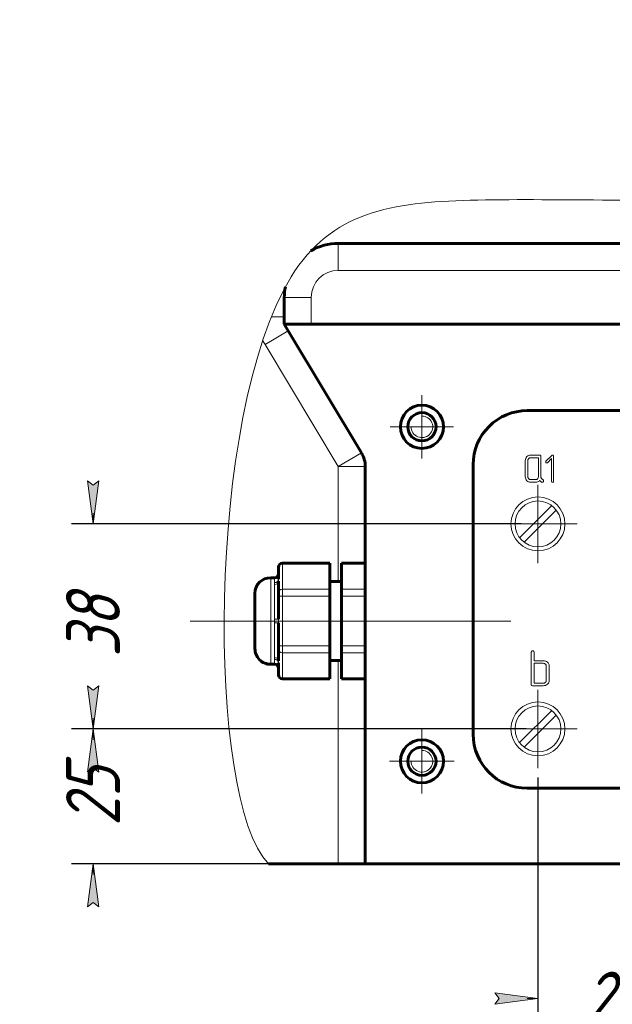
# Model space of a CAD drawing. Header units: millimetres. Extents: x 24 to 263, y -59 to 283.
# Tile 1 of 10: x 24 to 79, y -59 to 32. Entities that reach past the tile are written whole.
import ezdxf

# ---------------------------------------------------------------- set-up
doc = ezdxf.new("R2010")
doc.units = ezdxf.units.MM
for name, pattern in [('K5LT_AXLED', [19.5, 15, -1.5, 1.5, -1.5]), ('K5LT_BASIC', [0]), ('K5LT_THIN', [0]), ('K5LT_THIN_INCLUDED_TO_HATCHING', [0])]:
    doc.linetypes.add(name, pattern=pattern)
doc.layers.add('Системный слой', color=7, linetype='Continuous')
doc.styles.add('KDIMTEXTSTYLE', font='GOST_AU.SHX', dxfattribs={"width": 0.96, "oblique": 15, "height": 5})
doc.dimstyles.new('KDIMSTYLE (0.50)', dxfattribs={"dimtxt": 5, "dimasz": 1, "dimexe": 2, "dimexo": 0, "dimgap": 1, "dimtad": 1, "dimlfac": 2, "dimtxsty": 'KDIMTEXTSTYLE', "dimsah": 1, "dimcen": 0, "dimdle": 1, "dimadec": 0, "dimazin": 0, "dimtfac": 0.667, "dimtmove": 0, "dimatfit": 3, "dimfxl": 1, "dimtvp": 1, "dimtolj": 1, "dimtzin": 0, "dimarcsym": 0})

# ---------------------------------------------------------------- blocks, each defined once
blk = doc.blocks.new('U27')
at = {"layer": 'Системный слой', "color": 30, "linetype": 'K5LT_AXLED', "lineweight": 18, "true_color": 0xff8000}
for q in [(60.8906928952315, -33.62543760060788), (57.8906928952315, -36.62543760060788), (63.8906928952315, -36.62543760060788), (60.8906928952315, -39.62543760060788)]:
    blk.add_line((60.8906928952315, -36.62543760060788), q, dxfattribs=at)
blk = doc.blocks.new('U29')
at = {"layer": 'Системный слой', "color": 30, "linetype": 'K5LT_AXLED', "lineweight": 18, "true_color": 0xff8000}
for q in [(60.89068276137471, -2.689865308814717), (57.95511009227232, -5.625440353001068), (63.82625780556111, -5.625437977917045), (60.89068513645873, -8.561013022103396)]:
    blk.add_line((60.89068394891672, -5.625439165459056), q, dxfattribs=at)
blk = doc.blocks.new('KDIMARROW_01')
at = {"layer": 'Системный слой'}
blk.add_hatch(color=0, dxfattribs=at).paths.add_polyline_path([(0, 0), (-4, 0.5266100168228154), (-3.599999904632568, 4.408728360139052e-16), (-4, -0.5266100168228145)])
at = {"layer": 'Системный слой', "color": 0, "linetype": 'K5LT_THIN', "lineweight": 18}
for p, q in [((-3.599999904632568, 4.408728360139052e-16), (-4, 0.5266100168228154)), ((-4, 0.5266100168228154), (0, 0)), ((0, 0), (-4, -0.5266100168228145)), ((-4, -0.5266100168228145), (-3.599999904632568, 4.408728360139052e-16)), ((0, 0), (-1, 0))]:
    blk.add_line(p, q, dxfattribs=at)
blk = doc.blocks.new('U32')
at = {"layer": 'Системный слой', "color": 30, "linetype": 'K5LT_AXLED', "lineweight": 18, "true_color": 0xff8000}
for q in [(71.64069892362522, -11.68986699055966), (68.70512386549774, -14.62543967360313), (71.6406965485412, -17.56101473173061), (74.57627160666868, -14.62544204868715)]:
    blk.add_line((71.64069773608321, -14.62544086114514), q, dxfattribs=at)
blk = doc.blocks.new('U33')
at = {"layer": 'Системный слой', "color": 30, "linetype": 'K5LT_AXLED', "lineweight": 18, "true_color": 0xff8000}
for q in [(71.64069956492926, -30.6898669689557), (68.70512450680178, -33.62543965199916), (71.64069718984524, -36.56101471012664), (74.57627224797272, -33.62544202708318)]:
    blk.add_line((71.64069837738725, -33.62544083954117), q, dxfattribs=at)
blk = doc.blocks.new('U36')
at = {"layer": 'Системный слой', "color": 7, "linetype": 'K5LT_THIN', "lineweight": 18}
for p, q in [((71.64069773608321, -18.25044086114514), (71.64069773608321, -11.00044086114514)), ((72.91611821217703, -12.92575629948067), (69.94101317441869, -15.90086133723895)), ((70.3652772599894, -16.32512542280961), (73.34038229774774, -13.35002038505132)), ((75.26569773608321, -14.62544086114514), (68.01569773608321, -14.62544086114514))]:
    blk.add_line(p, q, dxfattribs=at)
blk.add_circle((71.64069773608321, -14.62544086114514), 2.125, dxfattribs=at)
blk = doc.blocks.new('U37')
at = {"layer": 'Системный слой', "color": 7, "linetype": 'K5LT_THIN', "lineweight": 18}
for p, q in [((71.64069837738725, -37.25044083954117), (71.64069837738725, -30.00044083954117)), ((72.91611885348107, -31.9257562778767), (69.94101381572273, -34.90086131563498)), ((70.36527790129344, -35.32512540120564), (73.34038293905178, -32.35002036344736)), ((75.26569837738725, -33.62544083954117), (68.01569837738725, -33.62544083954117))]:
    blk.add_line(p, q, dxfattribs=at)
blk.add_circle((71.64069837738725, -33.62544083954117), 2.125, dxfattribs=at)

msp = doc.modelspace()

# ---------------------------------------------------------------- linework, layer by layer
at = {"layer": 'Системный слой', "color": 5, "linetype": 'K5LT_BASIC', "lineweight": 60, "true_color": 0x0000ff}
for p, q in [((53.14069289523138, 11.37456239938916), (118.1406928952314, 11.37456239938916)), ((48.14069289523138, 3.874562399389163), (48.14069289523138, 6.374562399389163)), ((48.14069289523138, 3.874562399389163), (50.64069289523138, 3.874562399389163)), ((48.49696058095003, 3.280782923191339), (48.14069289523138, 3.874562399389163)), ((120.6406928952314, 3.874562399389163), (50.64069289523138, 3.874562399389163)), ((48.49696058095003, 3.280782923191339), (55.28442520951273, -8.03165812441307)), ((100.6406895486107, -4.125437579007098), (70.64069624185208, -4.125437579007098)), ((65.64069615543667, -9.125437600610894), (65.64069615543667, -34.12543760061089)), ((55.64069289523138, -9.317897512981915), (55.64069289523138, -46.12543760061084)), ((47.61069289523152, -18.67726972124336), (47.61069289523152, -18.62836899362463)), ((47.61069289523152, -19.74761806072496), (47.61069289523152, -18.67726972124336)), ((52.35569289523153, -18.26336899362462), (47.97569289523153, -18.26336899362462)), ((52.35569289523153, -18.36117044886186), (52.35569289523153, -18.26336899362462)), ((52.35569289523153, -20.67720475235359), (52.35569289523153, -18.36117044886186)), ((55.6406928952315, -18.26336899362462), (53.45069289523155, -18.26336899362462)), ((53.45069289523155, -18.36117044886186), (53.45069289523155, -18.26336899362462)), ((53.45069289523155, -20.67720475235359), (53.45069289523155, -18.36117044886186)), ((47.24570133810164, -19.61043760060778), (46.8806928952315, -19.61043760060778)), ((47.61069289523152, -20.99330402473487), (47.61069289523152, -19.92295568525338)), ((53.45069289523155, -19.97543760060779), (52.35569289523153, -19.97543760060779)), ((52.35569289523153, -21.30940329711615), (52.35569289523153, -20.67720475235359)), ((53.45069289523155, -21.30940329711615), (53.45069289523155, -20.67720475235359)), ((45.42069289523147, -23.62543760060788), (45.42069289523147, -21.07043760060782)), ((47.61069289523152, -21.30940329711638), (47.61069289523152, -20.99330402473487)), ((47.61069289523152, -23.45009997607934), (47.61069289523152, -21.30940329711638)), ((52.35569289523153, -25.9414719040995), (52.35569289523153, -21.30940329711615)), ((53.45069289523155, -25.9414719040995), (53.45069289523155, -21.30940329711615)), ((45.42069289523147, -26.18043760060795), (45.42069289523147, -23.62543760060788)), ((47.61069289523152, -25.9414719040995), (47.61069289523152, -23.80077522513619)), ((47.61069289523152, -26.25757117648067), (47.61069289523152, -25.9414719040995)), ((47.61069289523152, -27.32791951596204), (47.61069289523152, -26.25757117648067)), ((52.35569289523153, -26.57367044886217), (52.35569289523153, -25.9414719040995)), ((53.45069289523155, -26.57367044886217), (53.45069289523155, -25.9414719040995)), ((52.35569289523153, -28.88970475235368), (52.35569289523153, -26.57367044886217)), ((53.45069289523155, -27.27543760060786), (52.35569289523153, -27.27543760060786)), ((53.45069289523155, -28.88970475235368), (53.45069289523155, -26.57367044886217)), ((47.24570133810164, -27.64043760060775), (46.8806928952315, -27.64043760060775)), ((47.61069289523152, -28.5736054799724), (47.61069289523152, -27.50325714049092)), ((47.61069289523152, -28.62250620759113), (47.61069289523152, -28.5736054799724)), ((52.35569289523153, -28.98750620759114), (47.97569289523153, -28.98750620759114)), ((52.35569289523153, -28.98750620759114), (52.35569289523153, -28.88970475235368)), ((53.45069289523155, -28.98750620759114), (53.45069289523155, -28.88970475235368)), ((55.6406928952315, -28.98750620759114), (53.45069289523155, -28.98750620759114)), ((70.64069615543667, -39.12543760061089), (100.6406896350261, -39.12543760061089)), ((46.66519541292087, -46.12543760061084), (125.2980188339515, -46.12543760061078)), ((55.64069289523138, -46.12543760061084), (53.14069289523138, -46.12543760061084))]:
    msp.add_line(p, q, dxfattribs=at)
at = {"layer": 'Системный слой', "color": 7, "linetype": 'K5LT_THIN', "lineweight": 18}
for p, q in [((53.14069289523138, 8.874562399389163), (53.14069289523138, 11.37456239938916)), ((53.14069289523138, 8.874562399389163), (118.1406928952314, 8.874562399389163)), ((50.64069289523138, 6.374562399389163), (48.14069289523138, 6.374562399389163)), ((50.64069289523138, 3.874562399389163), (50.64069289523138, 6.374562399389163)), ((46.93397912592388, 4.56702231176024), (48.14069289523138, 4.56702231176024)), ((46.35322826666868, 1.994543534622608), (48.49696058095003, 3.280782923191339)), ((53.14069289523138, -9.317897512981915), (46.35322826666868, 1.994543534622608)), ((53.14069289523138, -9.317897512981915), (55.28442520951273, -8.03165812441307)), ((70.46804767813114, -8.745939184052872), (70.46804767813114, -10.2589686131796)), ((70.70974812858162, -8.74449045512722), (70.70974812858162, -10.26041734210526)), ((71.79740015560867, -8.241499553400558), (70.9514485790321, -8.241499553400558)), ((71.67654993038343, -8.49183609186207), (70.9514485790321, -8.49183609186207)), ((71.67654993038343, -10.26041734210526), (71.67654993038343, -8.49183609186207)), ((71.8874746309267, -8.272355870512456), (71.87789824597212, -8.263909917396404)), ((71.91825038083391, -10.25302896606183), (71.91825038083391, -8.36724724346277)), ((72.36410721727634, -8.86236159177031), (72.3571737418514, -8.884969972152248)), ((72.38490764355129, -8.823475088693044), (72.36410721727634, -8.86236159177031)), ((72.93792339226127, -8.280149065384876), (72.38490764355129, -8.823475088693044)), ((72.51402086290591, -8.95059913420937), (72.90894300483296, -8.566539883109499)), ((72.90894300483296, -8.566539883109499), (72.90894300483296, -10.67566177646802)), ((73.09508203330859, -10.67535171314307), (73.09508203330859, -8.342780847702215)), ((53.14069289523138, -9.317897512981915), (55.64069289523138, -9.317897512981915)), ((53.14069289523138, -9.317897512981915), (53.14069289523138, -19.97543760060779)), ((70.9514485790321, -10.51307184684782), (71.43484947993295, -10.51307184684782)), ((70.9514485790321, -10.76340838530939), (71.43484947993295, -10.76340838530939)), ((72.00801662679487, -10.76340838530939), (72.05115662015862, -10.76340838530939)), ((72.05115662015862, -10.76340838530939), (72.08172217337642, -10.75973887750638)), ((72.1324980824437, -10.72574199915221), (72.15766317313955, -10.68354840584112)), ((72.90894300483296, -10.67566177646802), (72.91027980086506, -10.69480587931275)), ((72.91027980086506, -10.69480587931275), (72.93688465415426, -10.74356463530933)), ((73.06901011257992, -10.74356463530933), (73.07067965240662, -10.74191072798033)), ((47.97569289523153, -18.36117044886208), (47.97569289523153, -18.26336899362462)), ((52.35569289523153, -18.36117044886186), (47.97569289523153, -18.36117044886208)), ((47.97569289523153, -20.67720475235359), (47.97569289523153, -18.36117044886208)), ((55.6406928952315, -18.36117044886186), (53.45069289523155, -18.36117044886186)), ((46.8806928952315, -23.62543760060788), (46.8806928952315, -19.61043760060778)), ((47.24569289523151, -20.07076968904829), (47.24569289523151, -19.61043760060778)), ((47.24569289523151, -20.2314958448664), (47.24569289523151, -20.07076968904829)), ((47.61069289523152, -19.92295568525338), (47.61069289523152, -19.74761806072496)), ((47.24569289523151, -23.46471144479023), (47.24569289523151, -20.2314958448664)), ((52.35569289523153, -20.67720475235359), (47.97569289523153, -20.67720475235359)), ((47.97569289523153, -21.30940329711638), (47.97569289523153, -20.67720475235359)), ((55.6406928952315, -20.67720475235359), (53.45069289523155, -20.67720475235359)), ((47.97569289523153, -21.30940329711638), (47.61069289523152, -21.30940329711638)), ((52.35569289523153, -21.30940329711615), (47.97569289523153, -21.30940329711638)), ((47.97569289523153, -25.9414719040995), (47.97569289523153, -21.30940329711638)), ((55.6406928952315, -21.30940329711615), (53.45069289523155, -21.30940329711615)), ((46.8806928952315, -27.64043760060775), (46.8806928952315, -23.62543760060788)), ((47.24570133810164, -23.62543760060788), (47.24569289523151, -23.46471144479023)), ((47.24569289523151, -23.78616375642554), (47.24570133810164, -23.62543760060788)), ((47.61069289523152, -23.80077522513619), (47.61069289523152, -23.45009997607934)), ((47.24569289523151, -27.01937935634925), (47.24569289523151, -23.78616375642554)), ((47.97569289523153, -25.9414719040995), (47.61069289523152, -25.9414719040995)), ((52.35569289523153, -25.9414719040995), (47.97569289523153, -25.9414719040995)), ((47.97569289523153, -26.57367044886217), (47.97569289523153, -25.9414719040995)), ((55.6406928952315, -25.9414719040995), (53.45069289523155, -25.9414719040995)), ((71.05868254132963, -26.42969790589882), (71.02742863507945, -26.46840096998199)), ((71.28980850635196, -26.47164946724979), (71.25037628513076, -26.42048917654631)), ((47.24569289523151, -27.18010551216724), (47.24569289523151, -27.01937935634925)), ((47.24569289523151, -27.64043760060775), (47.24569289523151, -27.18010551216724)), ((47.61069289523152, -27.50325714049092), (47.61069289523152, -27.32791951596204)), ((52.35569289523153, -26.57367044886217), (47.97569289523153, -26.57367044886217)), ((47.97569289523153, -28.88970475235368), (47.97569289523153, -26.57367044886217)), ((53.14069289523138, -27.27543760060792), (53.14069289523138, -46.12543760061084)), ((55.6406928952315, -26.57367044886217), (53.45069289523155, -26.57367044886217)), ((71.02742863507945, -26.46840096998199), (71.01701066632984, -26.50594132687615)), ((71.01701066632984, -26.50594132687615), (71.01701066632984, -29.5099130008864)), ((71.29482316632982, -26.5060653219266), (71.28980850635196, -26.47164946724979)), ((71.29482316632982, -27.31562833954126), (71.29482316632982, -26.5060653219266)), ((72.12547015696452, -27.31562833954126), (71.29482316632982, -27.31562833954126)), ((72.12547015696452, -27.54581583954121), (71.29482316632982, -27.54581583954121)), ((71.29482316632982, -27.54581583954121), (71.29482316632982, -29.39525333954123)), ((72.36314656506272, -27.65125255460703), (72.3255044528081, -27.61285050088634)), ((72.40607316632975, -29.16407363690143), (72.40607316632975, -27.77699551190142)), ((72.68388566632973, -29.16348451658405), (72.68388566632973, -27.7775846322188)), ((52.35569289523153, -28.88970475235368), (47.97569289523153, -28.88970475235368)), ((47.97569289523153, -28.98750620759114), (47.97569289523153, -28.88970475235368)), ((55.6406928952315, -28.88970475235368), (53.45069289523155, -28.88970475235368)), ((72.4051968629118, -29.18339248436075), (72.40607316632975, -29.16407363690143)), ((71.15591691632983, -29.62544083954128), (72.12547015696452, -29.62544083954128)), ((71.29482316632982, -29.39525333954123), (72.12547015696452, -29.39525333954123)), ((72.52414349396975, -29.48915456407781), (72.55832578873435, -29.45755501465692))]:
    msp.add_line(p, q, dxfattribs=at)
at = {"layer": 'Системный слой', "color": 30, "linetype": 'K5LT_AXLED', "lineweight": 18, "true_color": 0xff8000}
for p, q in [((39.41770599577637, -23.62543760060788), (53.7891969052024, -23.62543760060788)), ((44.41770599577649, -23.62543760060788), (58.78919690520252, -23.62543760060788)), ((46.80809264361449, -23.62543760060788), (59.80809264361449, -23.62543760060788)), ((69.14069289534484, -23.62543760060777), (47.49218888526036, -23.62543760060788))]:
    msp.add_line(p, q, dxfattribs=at)
at = {"layer": 'Системный слой', "color": 5, "linetype": 'K5LT_BASIC', "lineweight": 60, "true_color": 0x0000ff}
for centre, radius in [((60.89068394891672, -5.625439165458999), 2), ((60.89068394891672, -5.625439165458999), 1.310999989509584), ((60.89069289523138, -36.62543760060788), 2), ((60.89069289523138, -36.62543760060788), 1.310999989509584)]:
    msp.add_circle(centre, radius, dxfattribs=at)
at = {"layer": 'Системный слой', "color": 7, "linetype": 'K5LT_THIN', "lineweight": 18}
for centre in [(71.64069773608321, -14.62544086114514), (71.64069837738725, -33.62544083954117)]:
    msp.add_circle(centre, 2.5, dxfattribs=at)
at = {"layer": 'Системный слой', "color": 5, "linetype": 'K5LT_BASIC', "lineweight": 60, "true_color": 0x0000ff}
for centre, radius, start, end in [((53.14069289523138, 6.374562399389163), 5, 90, 120.5161299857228), ((53.14069289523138, 6.374562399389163), 5, 168.7323136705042, 180), ((70.64069619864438, -9.125437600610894), 5.000000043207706, 89.99999950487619, 180), ((53.14069289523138, -9.317897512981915), 2.499999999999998, 0, 30.96375653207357), ((47.97569289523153, -18.62836899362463), 0.365, 90, 180), ((46.8806928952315, -21.07043760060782), 1.46, 89.99999999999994, 179.9999999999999), ((47.24569289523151, -19.24543760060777), 0.365, 270, 0), ((46.8806928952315, -26.18043760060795), 1.46, 180, 270.0000000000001), ((47.24569289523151, -28.00543760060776), 0.365, 0, 90), ((47.97569289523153, -28.62250620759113), 0.365, 179.9999999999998, 269.9999999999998), ((70.64069615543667, -34.12543760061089), 5, 180, 270)]:
    msp.add_arc(centre, radius, start, end, dxfattribs=at)
at = {"layer": 'Системный слой', "color": 7, "linetype": 'K5LT_THIN', "lineweight": 18}
for centre, radius, start, end in [((53.14069289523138, 6.374562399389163), 2.5, 90, 180), ((50.64069289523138, 4.56702231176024), 4.999999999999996, 205.7638377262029, 210.9637565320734), ((70.95268937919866, -8.745939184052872), 0.4846417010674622, 156.8487263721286, 179.9999999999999), ((71.04357510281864, -8.784801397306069), 0.5834874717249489, 135.7739964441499, 156.8487263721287), ((70.94560382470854, -8.689441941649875), 0.4467695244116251, 112.6936220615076, 135.7739964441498), ((70.97933969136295, -8.74449045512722), 0.2695915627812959, 157.9340646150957, 179.9999999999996), ((70.9602380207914, -8.736747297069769), 0.2489801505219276, 134.9610008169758, 157.9340646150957), ((70.9514485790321, -8.703418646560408), 0.4619190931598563, 90, 112.6936220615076), ((70.94945186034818, -8.72594644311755), 0.2337158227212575, 112.3540265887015, 134.9610008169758), ((70.9514485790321, -8.730801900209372), 0.2389658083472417, 90, 112.3540265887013), ((71.79740015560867, -8.423354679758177), 0.1818551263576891, 74.44299843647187, 90.00000000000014), ((71.82092350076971, -8.338858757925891), 0.09414589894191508, 52.75856358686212, 74.44299843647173), ((71.82301337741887, -8.335466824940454), 0.09021222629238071, 17.96923233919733, 44.39357050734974), ((71.72502429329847, -8.36724724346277), 0.1932260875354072, 0, 17.96923233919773), ((72.44696919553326, -8.884969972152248), 0.08979545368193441, 180, 202.8047310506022), ((72.45000971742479, -8.883691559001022), 0.09309380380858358, 202.8047310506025, 225.1965097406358), ((72.45155200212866, -8.882138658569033), 0.09528244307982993, 225.1965097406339, 247.5559908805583), ((72.45128199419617, -8.882792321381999), 0.09457520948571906, 247.5559908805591, 270.0000000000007), ((72.45128199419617, -8.89474353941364), 0.082623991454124, 270, 293.1061821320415), ((72.44449418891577, -8.878834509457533), 0.09992056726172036, 293.1061821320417, 314.0925526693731), ((72.99927441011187, -8.342815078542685), 0.08769821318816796, 111.9461476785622, 134.3924958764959), ((73.00076613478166, -8.346517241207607), 0.09168961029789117, 90, 111.9461476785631), ((73.00076613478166, -8.356412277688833), 0.1015846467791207, 67.70918030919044, 90.00000000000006), ((73.00152468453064, -8.354561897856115), 0.09958482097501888, 45.19275899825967, 67.70918030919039), ((73.0181924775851, -8.337781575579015), 0.07593329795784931, 21.65740105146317, 45.19275899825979), ((73.00560262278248, -8.342780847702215), 0.08947941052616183, 0, 21.65740105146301), ((71.00615706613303, -10.2589686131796), 0.5381093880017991, 180, 202.058013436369), ((70.96728646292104, -10.27471915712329), 0.4961689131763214, 202.058013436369, 225.0415732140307), ((70.94716666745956, -10.29486817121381), 0.4676945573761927, 225.0415732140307, 247.6562636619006), ((70.97948322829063, -10.26041734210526), 0.2697350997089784, 180, 201.9738232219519), ((70.96003029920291, -10.26826649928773), 0.2487583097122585, 201.9738232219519, 224.8673981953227), ((70.9514485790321, -10.28445045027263), 0.4789579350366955, 247.6562636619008, 270.0000000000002), ((70.94966739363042, -10.27858154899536), 0.2341367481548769, 224.867398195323, 247.5464247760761), ((70.9514485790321, -10.27427151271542), 0.2388003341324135, 247.5464247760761, 269.9999999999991), ((71.43484947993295, -10.27410579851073), 0.2389660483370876, 270, 292.3540105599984), ((71.43484947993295, -10.20893185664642), 0.5544765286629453, 270, 275.5578731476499), ((71.4418654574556, -10.2810321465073), 0.4820356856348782, 275.55787314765, 281.5191080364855), ((71.43684651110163, -10.27896201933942), 0.2337152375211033, 292.3540105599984, 314.9610087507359), ((71.45139792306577, -10.32780586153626), 0.4343004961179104, 281.5191080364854, 301.1707326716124), ((71.42605969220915, -10.26816050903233), 0.2489804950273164, 314.9610087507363, 337.9340684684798), ((71.40695799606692, -10.26041734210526), 0.2695919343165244, 337.9340684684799, 0), ((71.4175701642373, -10.27188514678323), 0.4996567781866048, 301.1707326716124, 319.4802280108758), ((73.24236184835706, -9.331004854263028), 1.920790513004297, 221.2122132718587, 224.5585220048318), ((71.93917579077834, -10.61426134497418), 0.09184515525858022, 224.5585220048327, 239.9052282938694), ((72.20011559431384, -10.34439328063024), 0.4650572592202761, 228.6909277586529, 238.7635150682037), ((72.18998672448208, -10.25302896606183), 0.2717363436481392, 180, 187.8947449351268), ((72.2401295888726, -10.24607575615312), 0.3223590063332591, 187.8947449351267, 195.1422415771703), ((72.27780576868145, -10.2358801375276), 0.3613903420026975, 195.14224157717, 201.6188659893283), ((72.3779954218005, -10.19617408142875), 0.4691611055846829, 201.6188659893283, 207.3024569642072), ((72.06256483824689, -10.57119051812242), 0.1998079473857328, 238.763515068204, 254.1569460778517), ((72.14702060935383, -10.29644263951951), 0.2185757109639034, 211.7229597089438, 229.1071245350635), ((72.28624658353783, -10.13567538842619), 0.4312491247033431, 229.1071245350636, 241.459912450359), ((72.0265563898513, -10.66736271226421), 0.1619850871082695, 53.8970094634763, 70.657877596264), ((72.05852242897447, -10.67054218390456), 0.09216440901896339, 284.5793929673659, 303.8041840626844), ((72.05716182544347, -10.66851005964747), 0.09460997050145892, 303.8041840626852, 322.7765525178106), ((72.06139322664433, -10.61959472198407), 0.1028632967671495, 32.82016194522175, 53.89700946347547), ((72.06042428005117, -10.62021964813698), 0.1040162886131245, 14.83936227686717, 32.82016194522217), ((72.03142365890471, -10.63807672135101), 0.1341793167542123, 340.1908949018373, 350.6522335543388), ((72.01373373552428, -10.63259014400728), 0.1523178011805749, 0, 14.8393622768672), ((71.99809338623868, -10.63259014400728), 0.167958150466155, 350.6522335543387, 0), ((73.15183122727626, -10.25957973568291), 0.5295690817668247, 246.0531150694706, 251.7330444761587), ((73.00201251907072, -10.71346759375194), 0.05159436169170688, 251.7330444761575, 269.9999999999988), ((73.00201251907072, -10.63823749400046), 0.1268244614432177, 270, 287.7897240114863), ((73.01465727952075, -10.67764559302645), 0.0854374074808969, 287.7897240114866, 309.5069174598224), ((73.01521480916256, -10.68747488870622), 0.07771492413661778, 315.5364467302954, 339.8656628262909), ((72.98214809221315, -10.67535171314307), 0.1129339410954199, 339.8656628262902, 0), ((71.15926131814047, -26.53638922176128), 0.1466258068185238, 111.9995846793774, 133.31079723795), ((71.15591691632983, -26.52811136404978), 0.137697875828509, 90, 111.9995846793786), ((71.15591691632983, -26.54776490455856), 0.1573514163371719, 72.33862105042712, 89.99999999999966), ((71.148508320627, -26.5710332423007), 0.1817707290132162, 55.91514670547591, 72.33862105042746), ((72.12547015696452, -28.00903205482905), 0.6934037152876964, 71.45473480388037, 89.99999999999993), ((72.16880572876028, -27.87985492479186), 0.5571513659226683, 50.74334779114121, 71.45473480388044), ((72.12547015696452, -27.9008515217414), 0.3550356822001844, 71.47318321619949, 90.00000000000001), ((72.15216859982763, -27.82118222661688), 0.2710118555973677, 50.23891681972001, 71.47318321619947), ((72.205469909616, -27.77463202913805), 0.2002109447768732, 18.84907042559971, 38.04261474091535), ((72.19854666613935, -27.77699551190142), 0.2075265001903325, 0, 18.84907042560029), ((72.21141810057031, -27.8277123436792), 0.4898114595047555, 33.11746352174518, 50.74334779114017), ((72.30585088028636, -27.7661113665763), 0.3770629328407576, 13.00446649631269, 33.1174635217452), ((72.28085984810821, -27.77188305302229), 0.4027117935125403, 6.304965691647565, 13.00446649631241), ((72.22925659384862, -27.7775846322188), 0.454629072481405, 0, 6.304965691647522), ((72.22011616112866, -29.16635116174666), 0.1858635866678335, 330.5630936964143, 354.7393187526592), ((72.28959323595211, -29.16348451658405), 0.3942924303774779, 336.878873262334, 0), ((71.16206233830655, -29.5099130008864), 0.1450516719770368, 180, 200.4751697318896), ((71.10603512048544, -29.53083304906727), 0.08524617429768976, 200.4751697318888, 227.2858339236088), ((71.11463825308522, -29.52151454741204), 0.09792877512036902, 227.2858339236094, 253.4662989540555), ((71.15591691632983, -29.38246051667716), 0.2429803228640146, 253.4662989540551, 269.9999999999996), ((72.12547015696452, -29.0562793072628), 0.3389740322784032, 270, 288.9471639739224), ((72.12547015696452, -28.9294342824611), 0.6960065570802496, 270, 288.8729668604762), ((72.14420801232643, -29.11086144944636), 0.281265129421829, 288.9471639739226, 309.7671698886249), ((72.16406180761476, -29.13471856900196), 0.2502274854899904, 309.7671802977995, 330.5630936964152), ((72.17819344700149, -29.08366382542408), 0.5330142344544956, 288.8729668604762, 310.4696126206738), ((72.24272317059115, -29.14347230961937), 0.4452560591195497, 315.1382983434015, 336.8788732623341)]:
    msp.add_arc(centre, radius, start, end, dxfattribs=at)
at = {"layer": 'Системный слой', "color": 7, "linetype": 'K5LT_THIN_INCLUDED_TO_HATCHING', "lineweight": 18}
for centre in [(60.89068394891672, -5.625439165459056), (60.89069289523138, -36.62543760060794)]:
    msp.add_arc(centre, 1.000000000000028, 179.9999999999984, 90, dxfattribs=at)
at = {"layer": 'Системный слой', "color": 7, "linetype": 'K5LT_THIN', "lineweight": 18}
for centre, major_axis, ratio, start_param, end_param in [((47.97569289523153, -18.67726972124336), (-0.365, 4.469960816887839e-17), 0.8660254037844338, 4.71238898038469, 6.283185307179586), ((47.24569289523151, -19.74761806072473), (0.365, 0), 0.8853469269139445, 4.71238898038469, 6.283185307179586), ((47.24569289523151, -19.92295568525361), (0.365, 0), 0.8453155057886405, 4.71238898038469, 6.283185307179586), ((47.97569289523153, -20.99330402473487), (-0.365, 4.469960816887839e-17), 0.8660254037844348, 4.71238898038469, 6.283185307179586), ((47.24569289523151, -23.45009997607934), (0.365, 0), 0.04003142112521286, 4.71238898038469, 6.283185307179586), ((47.24569289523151, -23.80077522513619), (0.365, 0), 0.0400314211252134, 0, 1.570796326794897), ((47.97569289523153, -26.25757117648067), (0.365, -4.135843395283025e-16), 0.8660254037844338, 3.141592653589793, 4.71238898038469), ((47.24569289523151, -27.32791951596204), (0.365, 0), 0.8453155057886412, 0, 1.570796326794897), ((47.24569289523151, -27.50325714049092), (0.365, 0), 0.8853469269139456, 0, 1.570796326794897), ((47.97569289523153, -28.5736054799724), (0.365, -1.386139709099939e-15), 0.8660254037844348, 3.141592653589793, 4.71238898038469)]:
    msp.add_ellipse(centre, major_axis=major_axis, ratio=ratio, start_param=start_param, end_param=end_param, dxfattribs=at)
at = {"layer": 'Системный слой', "color": 7, "linetype": 'K5LT_THIN_INCLUDED_TO_HATCHING', "lineweight": 18}
msp.add_open_spline([(46.66519541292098, -46.12543760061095), (40.89388129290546, -40.23318035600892), (40.8907185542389, 12.66332229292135), (63.8156998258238, 16.00557142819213), (90.6770415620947, 14.70819924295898), (119.2632601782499, 18.94237331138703), (131.0127054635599, -11.82527276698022), (120.6520056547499, -32.63941060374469), (125.2980188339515, -46.12543760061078)], degree=3, knots=[0, 0, 0, 0, 2.175299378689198, 3.216990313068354, 4.280027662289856, 5.298798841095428, 6.306220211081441, 8, 8, 8, 8], dxfattribs=at)

# ---------------------------------------------------------------- block references
at = {"layer": 'Системный слой'}
for name in ['U29', 'U36', 'U32', 'U37', 'U33', 'U27']:
    msp.add_blockref(name, (0, 0), dxfattribs=at)

# ---------------------------------------------------------------- dimensions: what is measured, and where the dimension line sits
at = {"layer": 'Системный слой', "color": 7}
for base, p1, p2, location in [((30.42069289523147, -33.62544083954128), (70.08728194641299, -14.62544086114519), (43.6509701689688, -33.62544083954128), (30.42069289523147, -24.1254408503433)), ((30.42069289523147, -46.12543760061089), (70.54476733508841, -33.62544083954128), (55.6406928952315, -46.12543760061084), (30.42069289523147, -39.87543922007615))]:
    msp.add_linear_dim(base=base, p1=p1, p2=p2, angle=90, location=location, dimstyle='KDIMSTYLE (0.50)', override={"dimexo": 0, "dimpost": '\\H5.0;\\W0.965;\\Q15;<>', "dimblk1": 'KDIMARROW_01', "dimblk2": 'KDIMARROW_01', "dimse1": 0, "dimse2": 0, "dimclrt": 7, "dimtolj": 1}, dxfattribs=at).render()
msp.add_linear_dim(base=(71.64069353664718, -58.62543760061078), p1=(85.64069353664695, -37.71202474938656), p2=(71.64069353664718, -38.12544083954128), location=(78.64069353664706, -58.62543760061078), dimstyle='KDIMSTYLE (0.50)', override={"dimexo": 0, "dimpost": '\\H5.0;\\W0.965;\\Q15;<>', "dimblk1": 'KDIMARROW_01', "dimblk2": 'KDIMARROW_01', "dimse1": 0, "dimse2": 0, "dimclrt": 7, "dimtolj": 1}, dxfattribs=at).render()

doc.saveas('drawing.dxf')
